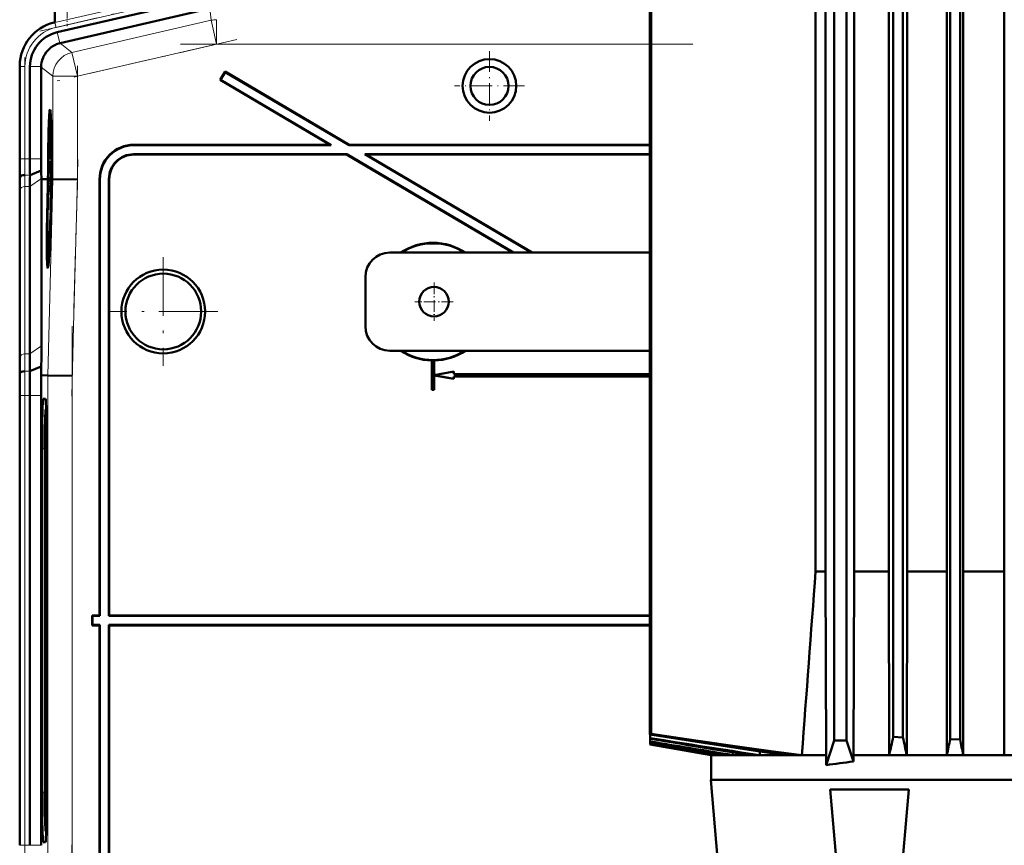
# Model space of a CAD drawing. Extents: x -1351 to 1763, y -1300 to 640.
# Tile 87 of 90: x 1260 to 1461, y 324 to 493. Entities that reach past the tile are written whole.
import ezdxf

# ---------------------------------------------------------------- set-up
doc = ezdxf.new("R2010")
doc.units = 0
doc.linetypes.add('DASHDOT', pattern=[18.5, 12, -3, 0.5, -3])

msp = doc.modelspace()

# ---------------------------------------------------------------- linework, layer by layer
at = {"color": 7, "lineweight": 50}
for p, q in [((1388.28, 568.36), (1388.28, 346.78)), ((1388.59, 568.34), (1388.59, 346.9)), ((1449.56, 568.55), (1449.56, 345.8)), ((1451.56, 568.57), (1451.56, 345.74)), ((1425.91, 345.54), (1425.91, 567.54)), ((1428.41, 345.54), (1428.41, 567.54)), ((1437.93, 567.46), (1437.93, 346.27)), ((1439.93, 567.48), (1439.93, 346.18)), ((1448.87, 563.79), (1448.87, 346.29)), ((1452.21, 563.79), (1452.21, 346.29)), ((1460.58, 563.79), (1460.58, 346.29)), ((1422.11, 530.04), (1422.11, 380.04)), ((1424.1, 380.04), (1424.1, 530.04)), ((1429.95, 380.04), (1429.95, 530.04)), ((1437.02, 530.04), (1437.02, 380.04)), ((1440.78, 530.04), (1440.78, 380.04)), ((1298.06, 497.04), (1267.49, 489.98)), ((1267.03, 494.49), (1267.03, 491.99)), ((1298.57, 494.8), (1268.09, 487.76)), ((1267.03, 491.99), (1266.83, 491.95)), ((1268.01, 487.74), (1268.09, 487.76)), ((1259.86, 483.19), (1259.86, 464.18)), ((1261.92, 482.98), (1261.92, 464.18)), ((1264.22, 482.89), (1264.22, 482.98)), ((1264.22, 482.89), (1264.22, 464.18)), ((1301.73, 481.97), (1300.71, 480.25)), ((1301.75, 481.87), (1300.81, 480.27)), ((1301.75, 481.87), (1301.73, 481.97)), ((1301.73, 481.97), (1327.04, 467.04)), ((1301.75, 481.87), (1327.02, 466.97)), ((1300.81, 480.27), (1300.71, 480.25)), ((1300.71, 480.25), (1323.11, 467.04)), ((1300.81, 480.27), (1323.36, 466.97)), ((1266.02, 472.47), (1266.21, 472.52)), ((1266.21, 466.6), (1266.19, 464.08)), ((1266.2, 464.71), (1266.22, 466.6)), ((1266.22, 466.6), (1266.21, 466.6)), ((1266.22, 466.6), (1266.27, 466.59)), ((1283.1, 467.04), (1323.11, 467.04)), ((1283.17, 466.97), (1323.36, 466.97)), ((1323.36, 466.97), (1323.11, 467.04)), ((1327.02, 466.97), (1327.04, 467.04)), ((1327.02, 466.97), (1388.28, 466.97)), ((1327.04, 467.04), (1388.28, 467.04)), ((1266.19, 464.08), (1266.32, 464.08)), ((1266.2, 464.13), (1266.26, 464.13)), ((1266.23, 465.02), (1266.28, 465.02)), ((1266.26, 464.62), (1266.26, 464.13)), ((1266.26, 464.13), (1266.32, 464.12)), ((1326.52, 465.11), (1283.04, 465.11)), ((1326.5, 465.04), (1283.1, 465.04)), ((1326.5, 465.04), (1326.52, 465.11)), ((1326.5, 465.04), (1360.41, 445.04)), ((1326.52, 465.11), (1360.55, 445.04)), ((1388.28, 465.11), (1330.18, 465.11)), ((1330.18, 465.11), (1364.21, 445.04)), ((1330.43, 465.04), (1330.18, 465.11)), ((1388.28, 465.04), (1330.43, 465.04)), ((1330.43, 465.04), (1364.35, 445.04)), ((1261.94, 460.87), (1264.23, 461.82)), ((1266.18, 462.43), (1266.22, 462.43)), ((1266.19, 461.71), (1266.18, 462.43)), ((1266.21, 463.68), (1266.32, 463.68)), ((1266.22, 462.46), (1266.22, 462.15)), ((1266.22, 462.15), (1266.23, 462.2)), ((1266.22, 462.15), (1266.26, 462.14)), ((1266.23, 462.27), (1266.26, 462.27)), ((1266.23, 462.2), (1266.23, 462.27)), ((1266.23, 462.2), (1266.26, 462.2)), ((1266.26, 462.4), (1266.24, 461.75)), ((1266.24, 461.26), (1266.27, 462.39)), ((1266.24, 461.75), (1266.24, 461.26)), ((1266.26, 463.48), (1266.33, 463.48)), ((1266.27, 462.39), (1266.34, 462.39)), ((1259.88, 460.04), (1259.91, 460.47)), ((1264.27, 460.04), (1264.27, 460.18)), ((1264.27, 426.04), (1264.27, 460.04)), ((1265.23, 460.02), (1264.27, 460.04)), ((1265.6, 460.02), (1265.23, 460.02)), ((1265.44, 460.01), (1265.44, 460.02)), ((1265.6, 460.02), (1265.44, 460.02)), ((1265.6, 460.01), (1265.44, 460.01)), ((1265.55, 458.05), (1265.6, 460.01)), ((1265.65, 460.01), (1265.59, 458.05)), ((1265.64, 458.05), (1265.69, 460.01)), ((1265.65, 460.02), (1265.65, 460.02)), ((1265.69, 460.02), (1265.65, 460.02)), ((1265.65, 460.02), (1265.69, 460.02)), ((1265.69, 460.01), (1265.65, 460.01)), ((1266.26, 460.98), (1266.15, 459.89)), ((1266.15, 459.48), (1266.26, 460.57)), ((1266.15, 459.89), (1266.15, 459.48)), ((1266.19, 461.71), (1266.24, 461.71)), ((1266.19, 461.21), (1266.19, 461.71)), ((1266.19, 461.21), (1266.35, 461.21)), ((1266.24, 461.26), (1266.35, 461.26)), ((1266.26, 460.98), (1266.35, 460.98)), ((1266.26, 460.57), (1266.26, 460.98)), ((1266.26, 460.57), (1266.35, 460.57)), ((1266.35, 460.01), (1266.31, 458.05)), ((1266.4, 460.02), (1266.35, 460.02)), ((1266.4, 460.01), (1266.35, 460.01)), ((1266.4, 460.01), (1266.35, 460.01)), ((1266.36, 458.56), (1266.4, 460.01)), ((1266.44, 460.01), (1266.41, 458.56)), ((1266.44, 460.02), (1266.52, 460.02)), ((1266.51, 460.01), (1266.44, 460.01)), ((1266.51, 460.01), (1266.44, 460.01)), ((1266.52, 460.02), (1266.52, 460.01)), ((1266.6, 460.01), (1266.52, 460.01)), ((1271.6, 459.94), (1266.6, 460.01)), ((1276.11, 460.04), (1276.11, 371.04)), ((1276.18, 459.97), (1276.18, 370.97)), ((1278.04, 370.97), (1278.04, 460.11)), ((1278.11, 371.04), (1278.11, 460.04)), ((1261.92, 458.52), (1261.92, 424.38)), ((1266.14, 457.97), (1266.19, 457.97)), ((1266.15, 457.26), (1266.14, 457.97)), ((1266.15, 459.48), (1266.34, 459.48)), ((1266.18, 459.24), (1266.34, 459.23)), ((1266.2, 458.11), (1266.22, 458.1)), ((1266.23, 459.04), (1266.22, 457.61)), ((1266.24, 459.04), (1266.23, 459.04)), ((1266.23, 457.21), (1266.24, 459.04)), ((1266.24, 459.04), (1266.33, 459.04)), ((1266.36, 458.56), (1266.41, 458.56)), ((1266.41, 458.56), (1266.36, 458.56)), ((1259.86, 457.11), (1259.86, 422.97)), ((1259.86, 457.11), (1259.86, 422.97)), ((1266.12, 456.22), (1266.1, 453.7)), ((1266.11, 454.34), (1266.13, 456.22)), ((1266.13, 456.22), (1266.12, 456.22)), ((1266.13, 456.22), (1266.26, 456.22)), ((1266.15, 457.26), (1266.17, 457.26)), ((1266.15, 456.77), (1266.15, 457.26)), ((1266.15, 456.77), (1266.27, 456.77)), ((1266.17, 457.31), (1266.17, 456.82)), ((1266.17, 456.82), (1266.23, 457.21)), ((1266.17, 456.82), (1266.27, 456.81)), ((1266.22, 457.61), (1266.19, 457.42)), ((1266.19, 456.17), (1266.25, 456.17)), ((1266.23, 457.21), (1266.28, 457.21)), ((1266.38, 457.54), (1266.34, 457.54)), ((1266.34, 457.54), (1266.38, 457.54)), ((1266.1, 453.76), (1266.18, 453.76)), ((1266.1, 453.7), (1266.17, 453.7)), ((1266.14, 454.64), (1266.19, 454.64)), ((1266.17, 454.25), (1266.17, 453.75)), ((1266.2, 454.53), (1266.21, 454.99)), ((1266.1, 451.89), (1266.08, 451.59)), ((1266.09, 453.16), (1266.09, 452.62)), ((1266.15, 453.16), (1266.09, 453.16)), ((1266.09, 452.62), (1266.13, 452.62)), ((1266.08, 451.59), (1266.07, 451.14)), ((1265.59, 443.67), (1265.79, 443.62)), ((1388.28, 445.04), (1335.31, 445.04)), ((1330.31, 430.04), (1330.31, 440.04)), ((1335.31, 425.04), (1388.28, 425.04)), ((1261.89, 420.87), (1264.24, 421.84)), ((1264.2, 420.04), (1264.24, 421.84)), ((1343.88, 423.05), (1343.86, 423.04)), ((1343.86, 423.04), (1343.86, 417.04)), ((1343.88, 423.05), (1343.88, 417.06)), ((1344.36, 423.04), (1344.34, 423.05)), ((1344.34, 420.05), (1344.34, 423.05)), ((1344.36, 420.08), (1344.36, 423.04)), ((1259.83, 420.04), (1259.87, 420.47)), ((1264.2, 420.04), (1265.55, 420.02)), ((1270.55, 419.95), (1265.55, 420.02)), ((1348.34, 420.77), (1344.34, 420.05)), ((1344.34, 420.05), (1344.36, 420.08)), ((1344.34, 417.06), (1344.34, 420.03)), ((1344.36, 420), (1344.34, 420.03)), ((1344.34, 420.03), (1348.34, 419.31)), ((1348.36, 420.79), (1344.36, 420.08)), ((1344.36, 417.04), (1344.36, 420)), ((1344.36, 420), (1348.36, 419.29)), ((1348.34, 420.77), (1348.36, 420.79)), ((1348.34, 420.27), (1348.34, 420.77)), ((1348.34, 420.27), (1348.36, 420.29)), ((1348.34, 420.27), (1388.28, 420.27)), ((1388.28, 419.81), (1348.34, 419.81)), ((1348.36, 419.79), (1348.34, 419.81)), ((1348.34, 419.31), (1348.34, 419.81)), ((1348.36, 420.29), (1348.36, 420.79)), ((1348.36, 420.29), (1388.28, 420.29)), ((1388.28, 419.79), (1348.36, 419.79)), ((1348.36, 419.29), (1348.36, 419.79)), ((1348.34, 419.31), (1348.36, 419.29)), ((1259.86, 415.9), (1259.86, 324.18)), ((1261.92, 415.9), (1261.92, 324.18)), ((1264.22, 324.18), (1264.22, 415.9)), ((1343.88, 417.06), (1343.86, 417.04)), ((1344.36, 417.04), (1343.86, 417.04)), ((1344.34, 417.06), (1343.88, 417.06)), ((1344.34, 417.06), (1344.36, 417.04)), ((1265.09, 415.22), (1264.65, 415.22)), ((1265.14, 413.05), (1265.26, 413.16)), ((1265.26, 413.05), (1265.15, 413.05)), ((1264.38, 405.04), (1264.38, 335.04)), ((1264.94, 405.04), (1264.94, 335.04)), ((1265.36, 335.04), (1265.36, 405.04)), ((1422.11, 380.04), (1424.1, 380.04)), ((1424.1, 380.04), (1424.25, 342.54)), ((1429.82, 342.54), (1429.95, 380.04)), ((1429.95, 380.04), (1437.02, 380.04)), ((1437.02, 380.04), (1437.1, 342.57)), ((1440.78, 380.04), (1440.7, 342.57)), ((1440.78, 380.04), (1448.87, 380.04)), ((1452.21, 380.04), (1460.58, 380.04)), ((1274.68, 370.97), (1274.61, 371.04)), ((1276.11, 371.04), (1274.61, 371.04)), ((1274.61, 369.04), (1274.61, 371.04)), ((1276.18, 370.97), (1274.68, 370.97)), ((1274.68, 369.11), (1274.68, 370.97)), ((1276.11, 371.04), (1276.18, 370.97)), ((1278.04, 370.97), (1278.11, 371.04)), ((1388.28, 370.97), (1278.04, 370.97)), ((1388.28, 371.04), (1278.11, 371.04)), ((1274.68, 369.11), (1274.61, 369.04)), ((1274.61, 369.04), (1276.11, 369.04)), ((1274.68, 369.11), (1276.18, 369.11)), ((1276.11, 369.04), (1276.18, 369.11)), ((1276.11, 280.03), (1276.11, 369.04)), ((1276.18, 280.1), (1276.18, 369.11)), ((1278.04, 369.11), (1278.04, 279.97)), ((1278.04, 369.11), (1388.28, 369.11)), ((1278.04, 369.11), (1278.11, 369.04)), ((1278.11, 369.04), (1278.11, 280.04)), ((1278.11, 369.04), (1388.28, 369.04)), ((1388.28, 346.78), (1388.59, 346.9)), ((1388.28, 346.78), (1388.41, 346.76)), ((1388.41, 346.76), (1388.41, 346.04)), ((1388.41, 346.04), (1388.41, 345.9)), ((1388.41, 345.9), (1388.41, 345.36)), ((1389.37, 345.2), (1388.41, 345.36)), ((1388.41, 345.36), (1388.41, 345.26)), ((1424.25, 340.53), (1425.91, 345.54)), ((1428.41, 345.54), (1425.91, 345.54)), ((1429.82, 341.26), (1428.41, 345.54)), ((1439.93, 346.18), (1437.93, 346.27)), ((1448.87, 346.29), (1448.88, 342.57)), ((1451.56, 345.74), (1449.56, 345.8)), ((1452.21, 346.29), (1452.2, 342.57)), ((1460.58, 346.29), (1460.59, 342.57)), ((1389.37, 345.09), (1388.41, 345.26)), ((1388.41, 345.26), (1388.41, 344.93)), ((1388.41, 344.93), (1388.41, 344.87)), ((1388.41, 344.87), (1388.41, 344.76)), ((1388.41, 344.87), (1401.5, 342.57)), ((1388.41, 344.76), (1388.41, 344.76)), ((1388.41, 344.76), (1400.83, 342.57)), ((1400.81, 342.57), (1388.41, 344.76)), ((1410.76, 343.33), (1410.71, 342.57)), ((1400.81, 342.57), (1400.83, 342.57)), ((1400.81, 342.57), (1400.81, 342.54)), ((1400.81, 342.54), (1424.25, 342.54)), ((1400.81, 342.54), (1400.81, 337.54)), ((1400.83, 342.69), (1400.83, 342.57)), ((1401.5, 342.57), (1402.02, 342.57)), ((1402.04, 342.92), (1402.02, 342.57)), ((1404.08, 342.57), (1405.2, 342.57)), ((1405.23, 343.14), (1405.2, 342.57)), ((1408.75, 342.57), (1410.71, 342.57)), ((1415.97, 342.57), (1419.32, 342.57)), ((1424.25, 342.54), (1424.25, 340.53)), ((1429.82, 342.54), (1438.81, 342.54)), ((1429.82, 341.26), (1429.82, 342.54)), ((1437.1, 342.57), (1438.81, 342.57)), ((1438.81, 342.57), (1440.7, 342.57)), ((1438.81, 342.54), (1517.8, 342.54)), ((1448.88, 342.57), (1452.2, 342.57)), ((1546.88, 337.54), (1400.73, 337.54)), ((1402.13, 321.54), (1400.73, 337.54)), ((1425.11, 335.54), (1427.55, 335.54)), ((1426.33, 321.54), (1425.11, 335.54)), ((1427.55, 335.54), (1433.35, 335.54)), ((1433.35, 335.54), (1439.03, 335.54)), ((1439.03, 335.54), (1441.11, 335.54)), ((1439.88, 321.54), (1441.11, 335.54)), ((1265.14, 327.03), (1265.26, 326.92)), ((1265.15, 327.03), (1265.26, 327.03)), ((1264.65, 324.85), (1265.09, 324.85))]:
    msp.add_line(p, q, dxfattribs=at)
at = {"color": 7, "linetype": 'DASHDOT', "lineweight": 18}
for p, q in [((1263.95, 490.22), (1301.14, 498.81)), ((1304.08, 488.5), (1267.48, 480.05)), ((1397.11, 487.55), (1291.13, 487.55)), ((1260.89, 462.3), (1260.89, 484.86)), ((1271.6, 483.11), (1271.6, 457.83)), ((1271.7, 464.02), (1270.44, 415.8)), ((1289.11, 444.14), (1289.11, 421.94)), ((1300.21, 433.04), (1278.01, 433.04)), ((1270.55, 430.02), (1270.55, 310.06)), ((1260.89, 315.01), (1260.89, 425.07)), ((1270.44, 324.27), (1271.7, 276.05))]:
    msp.add_line(p, q, dxfattribs=at)
at = {"color": 7, "lineweight": 18}
for p, q in [((1267.03, 491.96), (1297.61, 499.02)), ((1297.83, 498.04), (1267.26, 490.98)), ((1298.57, 494.8), (1298.84, 492.42)), ((1267.03, 491.99), (1267.03, 491.96)), ((1267.26, 490.98), (1267.03, 491.96)), ((1298.84, 492.42), (1270.47, 485.87)), ((1298.84, 492.42), (1299.96, 487.55)), ((1299.96, 492.55), (1299.96, 487.55)), ((1268.01, 487.74), (1267.49, 489.98)), ((1270.47, 485.87), (1268.09, 487.76)), ((1270.47, 485.87), (1271.6, 481)), ((1271.6, 481), (1299.96, 487.55)), ((1388.28, 487.55), (1299.96, 487.55)), ((1259.89, 482.98), (1259.86, 482.98)), ((1259.89, 464.18), (1259.89, 482.98)), ((1260.89, 482.98), (1259.89, 482.98)), ((1260.89, 482.98), (1260.89, 464.18)), ((1264.22, 482.98), (1261.92, 482.98)), ((1264.22, 482.89), (1266.6, 481)), ((1266.6, 481), (1271.6, 481)), ((1266.6, 481), (1266.6, 460.01)), ((1271.6, 459.94), (1271.6, 481)), ((1283.1, 467.04), (1283.17, 466.97)), ((1259.89, 464.18), (1259.86, 464.18)), ((1260.89, 464.18), (1259.89, 464.18)), ((1260.89, 464.18), (1261.92, 464.18)), ((1261.92, 464.18), (1264.22, 464.18)), ((1283.1, 465.04), (1283.04, 465.11)), ((1259.88, 460.04), (1259.83, 460.04)), ((1260.91, 460.87), (1261.94, 460.87)), ((1261.92, 458.52), (1264.27, 460.18)), ((1266.6, 460.01), (1265.55, 420.02)), ((1270.55, 419.95), (1271.6, 459.94)), ((1276.11, 460.04), (1276.18, 459.97)), ((1278.04, 460.11), (1278.11, 460.04)), ((1259.89, 423.7), (1259.89, 457.84)), ((1260.89, 458.52), (1260.89, 424.38)), ((1260.89, 458.52), (1261.92, 458.52)), ((1261.92, 424.38), (1264.27, 426.04)), ((1260.89, 424.38), (1261.92, 424.38)), ((1260.87, 420.87), (1261.89, 420.87)), ((1265.55, 420.02), (1265.55, 320.06)), ((1270.55, 320.12), (1270.55, 419.95)), ((1259.86, 415.9), (1259.89, 415.9)), ((1260.89, 415.9), (1259.89, 415.9)), ((1259.89, 324.18), (1259.89, 415.9)), ((1260.89, 415.9), (1261.92, 415.9)), ((1260.89, 415.9), (1260.89, 324.18)), ((1261.92, 415.9), (1264.22, 415.9)), ((1265.11, 415.2), (1264.65, 415.22)), ((1265.26, 413.15), (1265.15, 413.05)), ((1264.38, 405.04), (1264.94, 405.04)), ((1264.94, 335.04), (1264.38, 335.04)), ((1265.15, 327.03), (1265.26, 326.92)), ((1259.89, 324.18), (1259.86, 324.18)), ((1259.89, 324.18), (1260.89, 324.18)), ((1261.92, 324.18), (1260.89, 324.18)), ((1264.22, 324.18), (1261.92, 324.18)), ((1265.11, 324.88), (1264.65, 324.85))]:
    msp.add_line(p, q, dxfattribs=at)
at = {"color": 7, "linetype": 'DASHDOT', "lineweight": 18, "ltscale": 0.1625}
msp.add_line((1269.53, 497.74), (1269.53, 491.24), dxfattribs=at)
at = {"color": 7, "linetype": 'DASHDOT', "lineweight": 18, "ltscale": 0.355368}
msp.add_line((1355.62, 486.15), (1355.62, 471.93), dxfattribs=at)
at = {"color": 7, "linetype": 'DASHDOT', "lineweight": 18, "ltscale": 0.355365}
msp.add_line((1362.73, 479.04), (1348.51, 479.04), dxfattribs=at)
at = {"color": 7, "linetype": 'DASHDOT', "lineweight": 18, "ltscale": 0.195001}
for p, q in [((1344.31, 438.94), (1344.31, 431.14)), ((1348.21, 435.04), (1340.41, 435.04))]:
    msp.add_line(p, q, dxfattribs=at)
at = {"color": 7, "lineweight": 50}
for points in [[(1266.27, 466.52), (1266.25, 466), (1266.23, 465.48)], [(1266.23, 465.02), (1266.27, 465.97), (1266.27, 466.03), (1266.28, 466.05)], [(1266.28, 466.05), (1266.28, 465.93), (1266.29, 465.35)], [(1266.26, 464.13), (1266.29, 464.64), (1266.3, 465.36)], [(1266.29, 465.35), (1266.27, 464.68), (1266.27, 464.64), (1266.26, 464.62)], [(1266.21, 463.68), (1266.2, 463.63), (1266.19, 463.47), (1266.17, 462.41)], [(1266.17, 462.41), (1266.18, 461.36), (1266.19, 461.21)], [(1266.18, 462.43), (1266.2, 463.12), (1266.2, 463.17), (1266.21, 463.19)], [(1266.23, 462.96), (1266.22, 463.57), (1266.22, 463.66), (1266.21, 463.68)], [(1266.21, 463.19), (1266.21, 463.17), (1266.22, 462.94), (1266.22, 462.46)], [(1266.26, 463.48), (1266.24, 463.14), (1266.23, 462.96)], [(1266.23, 462.27), (1266.24, 462.92), (1266.25, 462.99)], [(1266.25, 462.99), (1266.25, 462.97), (1266.26, 462.54), (1266.26, 462.4)], [(1266.27, 462.39), (1266.27, 463.37), (1266.26, 463.48)], [(1266.13, 457.96), (1266.14, 456.91), (1266.15, 456.77)], [(1266.14, 457.97), (1266.16, 458.63), (1266.17, 458.74)], [(1266.18, 459.24), (1266.16, 459.12), (1266.15, 458.94)], [(1266.17, 458.74), (1266.18, 458.63), (1266.19, 457.97)], [(1266.2, 458.11), (1266.19, 459.14), (1266.19, 459.21), (1266.18, 459.24)], [(1266.19, 456.17), (1266.17, 455.99), (1266.14, 455.11)], [(1266.21, 454.99), (1266.21, 455.95), (1266.2, 456.13), (1266.19, 456.17)], [(1266.14, 454.64), (1266.18, 455.6), (1266.18, 455.66), (1266.19, 455.68)], [(1266.2, 454.98), (1266.18, 454.31), (1266.18, 454.26), (1266.17, 454.25)], [(1266.19, 455.68), (1266.19, 455.56), (1266.2, 454.98)], [(1388.28, 346.78), (1399.65, 345.01), (1410.71, 343.34), (1415.97, 342.57)], [(1388.59, 346.9), (1397.67, 345.56), (1406.63, 344.27), (1412.99, 343.4), (1419.32, 342.57)]]:
    msp.add_lwpolyline(points, dxfattribs=at)
for centre, radius in [((1355.62, 479.04), 5.47), ((1355.62, 479.04), 3.88), ((1289.11, 433.04), 8.54), ((1289.11, 433.04), 7.72), ((1344.31, 435.04), 3)]:
    msp.add_circle(centre, radius, dxfattribs=at)
for centre, radius, start, end in [((1268.85, 483.19), 8.99, 102.9916, 180.0084), ((1269.1, 482.98), 7.18, 102.9916, 180.0083), ((1269.22, 482.9), 5, 104.049, 114.5678), ((1269.22, 482.89), 5, 160.173, 178.9467), ((1283.1, 460.04), 6.99, 89.9842, 180.0158), ((1283.17, 459.97), 6.99, 89.9842, 180.0158), ((912.27, 464.09), 347.59, 359.3315, 0.0143), ((1617.19, 464.1), 357.33, 179.9869, 180.6511), ((1546.32, 464.11), 284.4, 179.9866, 180.6543), ((1464.59, 464.13), 200.36, 179.9856, 180.6608), ((1266.07, 464.12), 0.129, 339.7839, 3.1342), ((1207.98, 466.99), 58.27, 357.7578, 358.5115), ((1244.29, 465.43), 21.94, 356.5981, 358.9187), ((1283.03, 460.11), 5, 89.9843, 180.0157), ((1283.1, 460.04), 5, 89.9843, 180.0157), ((1380.06, 463.19), 115.84, 180.6772, 181.4875), ((1052.64, 456.86), 207.22, 0.0687, 0.8785), ((1472.51, 456.86), 212.65, 179.1437, 179.9328), ((1431.21, 458.32), 169.29, 179.1397, 179.9326), ((1296.7, 457.82), 30.57, 177.907, 179.7397), ((1248.23, 458.03), 17.96, 357.714, 359.8172), ((1232.83, 458.38), 33.37, 358.353, 359.5324), ((1265.97, 453.75), 0.129, 339.7839, 3.1342), ((1207.89, 456.62), 58.27, 357.7578, 358.5115), ((1244.2, 455.06), 21.94, 356.5981, 358.9187), ((1265.76, 453.84), 0.422, 347.665, 356.3447), ((1344.11, 435.04), 12, 56.4427, 123.5573), ((1344.11, 435.04), 11.9, 57.2111, 122.7889), ((1265.65, 443.73), 0.0799, 184.9657, 228.6663), ((1335.31, 440.04), 5, 90, 180), ((1335.31, 430.04), 5, 180, 270), ((962.97, 426.4), 301.3, 359.133, 359.9322), ((1011.41, 424.68), 250.51, 359.1277, 359.9315), ((1344.11, 435.04), 12, 236.4427, 268.8063), ((1344.11, 435.04), 11.9, 237.2111, 302.7889), ((1344.11, 435.04), 12, 271.1938, 303.5573), ((1052.5, 423.22), 207.36, 359.1212, 359.9305), ((1344.11, 435.04), 11.99, 268.8884, 271.1116), ((912.78, 415.99), 347.08, 359.9853, 0.6691), ((841.85, 416), 420.07, 359.9858, 0.6638), ((738.3, 415.94), 525.92, 359.9957, 0.4468), ((20247.94, -1045.3), 18879.7, 175.67028, 175.784289), ((1730.35, 2472.25), 2153.53, 260.86372, 261.46417), ((1947.96, 3704.82), 3405.21, 260.54212, 260.88891), ((1197.19, 398.29), 246.3, 346.925, 347.8064), ((1880.88, 438.35), 450.48, 191.8063, 192.275), ((881.46, 463.42), 580.15, 347.97748, 348.30311), ((2708.3, 599.99), 1282.2, 191.43711, 191.58136), ((3441.57, 12175.92), 12007.83, 260.154874, 260.220765), ((2062.52, 4354.38), 4065.3, 260.4688, 260.69488), ((2781.32, 8427.44), 8201.33, 260.228319, 260.332568), ((1455.04, 129.36), 213.4, 96.7869, 98.2965)]:
    msp.add_arc(centre, radius, start, end, dxfattribs=at)
at = {"color": 7, "lineweight": 18}
for centre, radius, start, end in [((1269.11, 482.98), 9.21, 102.9945, 180.0054), ((1299.96, 487.55), 5, 90, 103), ((1269.11, 482.98), 8.21, 102.9937, 180.0062), ((1580.72, 464.11), 320.83, 179.987, 180.6502), ((1546.52, 464.12), 285.63, 179.9869, 180.6516), ((1450.81, 457.62), 190.91, 179.1449, 179.9328), ((1430.88, 458.32), 169.99, 179.143, 179.9328), ((1030.8, 423.98), 229.1, 359.1224, 359.9306), ((1010.98, 424.68), 249.92, 359.1254, 359.9311), ((876.29, 415.99), 383.61, 359.9854, 0.6681), ((842.09, 416), 418.8, 359.9856, 0.6657)]:
    msp.add_arc(centre, radius, start, end, dxfattribs=at)
at = {"color": 7, "lineweight": 50}
for centre, major_axis, ratio, start_param, end_param in [((1269.22, 482.89), (-3.11, -3.91), 0.999441, 4.242071, 5.038518), ((1266.02, 458.06), (0, 16.16), 0.026176, 6.280689, 7.732162), ((1266.02, 458.06), (0, 16.16), 0.026176, 4.834209, 6.280689), ((1266.02, 458.01), (0, -14.46), 0.026176, 3.147415, 4.572965), ((1266.02, 458.01), (0, -14.46), 0.026176, 1.710221, 3.147415), ((1266.02, 458.06), (0, 12.78), 0.026176, 6.280849, 7.699465), ((1266.02, 458.06), (0, 12.78), 0.026176, 4.866869, 6.280849), ((1266.49, 458.05), (0.09, 10.11), 0.026177, 0.957953, 0.980266), ((1260.91, 460.45), (1, 0), 0.414156, 1.573635, 3.109527), ((1266.01, 458.05), (-0.14, -16.16), 0.026177, 4.590041, 4.591123), ((1266.01, 458.05), (0.13, 14.45), 0.026177, 1.434302, 1.435128), ((1266.01, 458.05), (-0.11, -12.78), 0.026177, 4.557384, 4.557868), ((1266.01, 458.05), (0.11, 12.78), 0.026177, 1.416276, 1.417167), ((1266.49, 458.05), (0.09, 10.11), 0.026177, 1.252956, 1.277212), ((1266.01, 458.05), (-0.11, -12.78), 0.026177, 1.724883, 1.726259), ((1266.01, 458.05), (0.13, 14.45), 0.026177, 4.848514, 4.849727), ((1266.01, 458.05), (-0.14, -16.16), 0.026177, 1.692519, 1.693602), ((1265.97, 458.02), (-0.42, -16.16), 0.026173, 4.711319, 6.286309), ((1265.97, 458.12), (0.38, 14.44), 0.026173, 1.576165, 3.056709), ((1265.97, 458.03), (-0.33, -12.78), 0.026173, 4.711319, 6.283871), ((1265.97, 458.03), (-0.33, -12.78), 0.026173, 0.002779, 1.572781), ((1266.49, 458.05), (0.09, 10.11), 0.026177, 1.428804, 1.45344), ((1265.97, 458.02), (-0.42, -16.16), 0.026173, 0.003123, 1.541551), ((1265.97, 458.12), (0.38, 14.44), 0.026173, 3.134882, 4.673197), ((1266.49, 458.05), (0.09, 10.11), 0.026177, 1.698341, 1.75274), ((1260.87, 420.45), (1, 0), 0.414255, 1.573643, 3.109526), ((1264.65, 405.04), (0, 10.19), 0.026177, 0, 1.570796), ((1265.09, 405.04), (0, 10.19), 0.026177, 4.712389, 6.281573), ((1265.15, 405.04), (0, 8.01), 0.026177, 0.026189, 1.570796), ((1265.15, 405.04), (0, 8.01), 0.026177, 0, 0.026189), ((1264.65, 335.04), (0, 10.19), 0.026177, 1.570796, 3.141593), ((1265.15, 335.04), (0, 8.01), 0.026177, 1.570796, 3.115404), ((1265.09, 335.04), (0, 10.19), 0.026177, 3.143205, 4.712389), ((1265.15, 335.04), (0, 8.01), 0.026177, 3.115404, 3.141593)]:
    msp.add_ellipse(centre, major_axis=major_axis, ratio=ratio, start_param=start_param, end_param=end_param, dxfattribs=at)
at = {"color": 7, "lineweight": 18}
for centre, major_axis, ratio, start_param, end_param in [((1271.6, 481), (3.11, 3.91), 0.999441, 0.899117, 2.242476), ((1260.89, 457.82), (1, 0), 0.707107, 1.570796, 3.106686), ((1260.89, 423.67), (1, 0), 0.707107, 1.570796, 3.106686)]:
    msp.add_ellipse(centre, major_axis=major_axis, ratio=ratio, start_param=start_param, end_param=end_param, dxfattribs=at)

doc.saveas('drawing.dxf')
